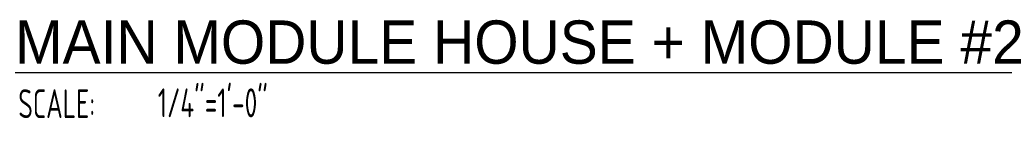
# Model space of a CAD drawing. Header units: inches. Extents: x 23373 to 33923, y 1540 to 5670.
# Tile 2 of 106: x 23908 to 24057, y 1940 to 1956. Entities that reach past the tile are written whole.
import ezdxf

# ---------------------------------------------------------------- set-up
doc = ezdxf.new("R2010")
doc.units = ezdxf.units.IN
doc.header["$LTSCALE"] = 2
doc.header["$MEASUREMENT"] = 0
doc.layers.add('DIM', color=4, linetype='CONTINUOUS', lineweight=13)
doc.layers.add('G-SYMB', color=1, linetype='CONTINUOUS')
doc.styles.add('LAR', font='arial.ttf', dxfattribs={"height": 0.25})
doc.styles.add('MED', font='archstyl.shx', dxfattribs={"width": 0.8, "height": 0.125})

# ---------------------------------------------------------------- blocks, each defined once
blk = doc.blocks.new('AINC-TITLE')
at = {"layer": 'G-SYMB', "color": 4, "linetype": 'Continuous', "style": 'MED', "width": 0.75}
blk.add_text('SCALE:', height=0.125, dxfattribs=at).set_placement((-0.8802, -0.3073))
at = {"layer": 'G-SYMB', "color": 1, "linetype": 'Continuous', "style": 'LAR'}
blk.add_attdef('%%UDRAWING-TITLE', (-0.8951, -0.0717), '', height=0.1875, dxfattribs=at)
at = {"layer": 'G-SYMB', "color": 4, "linetype": 'Continuous', "style": 'MED', "width": 0.75}
blk.add_attdef('SCALE', (-0.2765, -0.3036), '', height=0.125, dxfattribs=at)

msp = doc.modelspace()

# ---------------------------------------------------------------- block references
at = {"layer": 'DIM', "xscale": 34.92963946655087, "yscale": 34.92963946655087, "zscale": 34.92963946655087}
msp.add_blockref('AINC-TITLE', (23938.85353657, 1952.12098542), dxfattribs=at).add_auto_attribs({'%%UDRAWING-TITLE': '%%UMAIN MODULE HOUSE + MODULE #2', 'SCALE': '1/4"=1\'-0"'})

doc.saveas('drawing.dxf')
